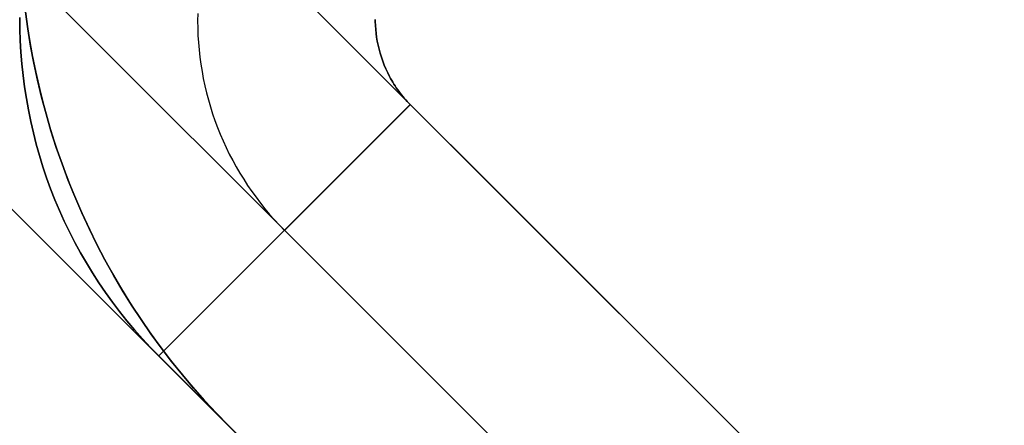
# Model space of a CAD drawing. Header units: millimetres. Extents: x -630 to 192, y -7 to 1615.
# Tile 4 of 249: x -619.11 to -614.96, y 14.67 to 16.38. Entities that reach past the tile are written whole.
import ezdxf

# ---------------------------------------------------------------- set-up
doc = ezdxf.new("R2010")
doc.units = ezdxf.units.MM
doc.header["$MEASUREMENT"] = 0
doc.layers.add('OVIDIO 160x80x72h', color=7, linetype='Continuous')

msp = doc.modelspace()

# ---------------------------------------------------------------- linework, layer by layer
at = {"layer": 'OVIDIO 160x80x72h', "extrusion": (0.999884, 0.000231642, -0.015217)}
for points in [[(27.1297, -9.6966), (16.167, 710.3868)], [(16.167, 710.3868), (27.1297, -9.6966)], [(26.0693, -9.7127), (15.1066, 710.3707)], [(15.1066, 710.3707), (26.0693, -9.7127)]]:
    msp.add_lwpolyline(points, dxfattribs=at)
at = {"layer": 'OVIDIO 160x80x72h'}
for points in [[(-595.8983, -5.5422), (-628.4246, 26.9841)], [(-628.4246, 26.9841), (-595.8983, -5.5422)], [(-596.4287, -6.0725), (-628.9549, 26.4538)], [(-629.4852, 25.9234), (-596.959, -6.6028)], [(-596.959, -6.6028), (-629.4852, 25.9234)], [(-601.3784, -0.0621), (-622.9445, 21.504)], [(-602.4391, -1.1227), (-624.0052, 20.4434)], [(-619.0921, 16.4548), (-619.0828, 16.3811), (-619.0717, 16.3075), (-619.0588, 16.2339), (-619.0439, 16.1606), (-619.0272, 16.0874), (-619.0086, 16.0146), (-618.9882, 15.9421), (-618.966, 15.8701), (-618.9419, 15.7986), (-618.916, 15.7276), (-618.8883, 15.6573), (-618.8588, 15.5878), (-618.8277, 15.519), (-618.7948, 15.4511), (-618.7603, 15.3841), (-618.7241, 15.318), (-618.6863, 15.253), (-618.647, 15.1891), (-618.6063, 15.1263), (-618.564, 15.0647), (-618.5204, 15.0044), (-618.4754, 14.9453), (-618.4292, 14.8876), (-618.3817, 14.8312), (-618.333, 14.7762), (-618.2833, 14.7227), (-618.2324, 14.6706)], [(-618.2324, 14.6706), (-618.2823, 14.7217), (-618.3312, 14.7742), (-618.379, 14.8281), (-618.4257, 14.8833), (-618.4712, 14.9398), (-618.5154, 14.9977), (-618.5584, 15.0567), (-618.6, 15.1169), (-618.6402, 15.1783), (-618.679, 15.2408), (-618.7163, 15.3043), (-618.7521, 15.3689), (-618.7864, 15.4343), (-618.819, 15.5007), (-618.8501, 15.5679), (-618.8794, 15.6358), (-618.9071, 15.7045), (-618.9331, 15.7738), (-618.9573, 15.8436), (-618.9798, 15.914), (-619.0005, 15.9848), (-619.0195, 16.0561), (-619.0366, 16.1276), (-619.052, 16.1993), (-619.0656, 16.2713), (-619.0774, 16.3433), (-619.0874, 16.4155)], [(-619.0874, 16.4155), (-619.0774, 16.3433), (-619.0656, 16.2713), (-619.052, 16.1993), (-619.0366, 16.1276), (-619.0195, 16.0561), (-619.0005, 15.9848), (-618.9798, 15.914), (-618.9573, 15.8436), (-618.9331, 15.7738), (-618.9071, 15.7045), (-618.8794, 15.6358), (-618.8501, 15.5679), (-618.819, 15.5007), (-618.7864, 15.4343), (-618.7521, 15.3689), (-618.7163, 15.3043), (-618.679, 15.2408), (-618.6402, 15.1783), (-618.6, 15.1169), (-618.5584, 15.0567), (-618.5154, 14.9977), (-618.4712, 14.9398), (-618.4257, 14.8833), (-618.379, 14.8281), (-618.3312, 14.7742), (-618.2823, 14.7217), (-618.2324, 14.6706)], [(-617.4644, 16.0239), (-618.5251, 14.9633)], [(-618.5251, 14.9633), (-617.4644, 16.0239)], [(-618.5251, 14.9633), (-617.4648, 16.0236)], [(-606.8585, 5.418), (-617.4644, 16.0239)], [(-617.4644, 16.0239), (-606.8585, 5.418)], [(-607.3888, 4.8877), (-617.9948, 15.4936)], [(-618.5251, 14.9633), (-607.9191, 4.3573)], [(-607.9191, 4.3573), (-618.5251, 14.9633)]]:
    msp.add_lwpolyline(points, dxfattribs=at)
at = {"layer": 'OVIDIO 160x80x72h', "extrusion": (0, 1.52159e-08, 1)}
for points in [[(-619.1111, 16.821), (-619.1098, 16.7031), (-619.1068, 16.6314), (-619.1021, 16.5596), (-619.0956, 16.4875), (-619.0874, 16.4154), (-619.0774, 16.3433), (-619.0656, 16.2713), (-619.052, 16.1993), (-619.0366, 16.1276), (-619.0195, 16.056), (-619.0005, 15.9848), (-618.9798, 15.914), (-618.9573, 15.8436), (-618.9331, 15.7738), (-618.9071, 15.7045), (-618.8794, 15.6358), (-618.85, 15.5679), (-618.819, 15.5007), (-618.7864, 15.4343), (-618.7521, 15.3689), (-618.7163, 15.3043), (-618.679, 15.2408), (-618.6402, 15.1783), (-618.6, 15.1169), (-618.5584, 15.0567), (-618.5154, 14.9976), (-618.4712, 14.9398), (-618.4257, 14.8833), (-618.379, 14.8281), (-618.3312, 14.7742), (-618.2823, 14.7217), (-618.2324, 14.6706)], [(-618.2324, 14.6706), (-618.2823, 14.7217), (-618.3312, 14.7742), (-618.379, 14.8281), (-618.4257, 14.8833), (-618.4712, 14.9398), (-618.5154, 14.9976), (-618.5584, 15.0567), (-618.6, 15.1169), (-618.6402, 15.1783), (-618.679, 15.2408), (-618.7163, 15.3043), (-618.7521, 15.3689), (-618.7864, 15.4343), (-618.819, 15.5007), (-618.85, 15.5679), (-618.8794, 15.6358), (-618.9071, 15.7045), (-618.9331, 15.7738), (-618.9573, 15.8436), (-618.9798, 15.914), (-619.0005, 15.9848), (-619.0195, 16.056), (-619.0366, 16.1276), (-619.052, 16.1993), (-619.0656, 16.2713), (-619.0774, 16.3433), (-619.0874, 16.4154), (-619.0956, 16.4875), (-619.1021, 16.5596), (-619.1068, 16.6314), (-619.1098, 16.7031), (-619.1111, 16.7745), (-619.1111, 16.821)]]:
    msp.add_lwpolyline(points, dxfattribs=at)
at = {"layer": 'OVIDIO 160x80x72h', "extrusion": (-0.000134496, 1, 2.04719e-06)}
msp.add_lwpolyline([(619.109, 719.8661), (617.6095, 719.8433)], dxfattribs=at)
at = {"layer": 'OVIDIO 160x80x72h', "extrusion": (0.00761, 0.003153, 0.999966)}
msp.add_lwpolyline([(-624.4188, 13.3574), (-623.0334, 13.9314)], dxfattribs=at)
at = {"layer": 'OVIDIO 160x80x72h'}
for points in [[(-618.361, 16.4084, 719.8545), (-618.3613, 16.3777, 719.8547), (-618.3609, 16.3471, 719.855), (-618.3598, 16.3164, 719.8553), (-618.3579, 16.2858, 719.8556), (-618.3552, 16.2552, 719.8559), (-618.3518, 16.2247, 719.8562), (-618.3477, 16.1943, 719.8565), (-618.3428, 16.164, 719.8569), (-618.3372, 16.1338, 719.8572), (-618.3308, 16.1038, 719.8575), (-618.3237, 16.0739, 719.8579), (-618.3159, 16.0442, 719.8582), (-618.3073, 16.0148, 719.8586), (-618.2981, 15.9855, 719.8589), (-618.2881, 15.9565, 719.8593), (-618.2774, 15.9277, 719.8596), (-618.266, 15.8992, 719.86), (-618.2539, 15.871, 719.8604), (-618.2411, 15.8431, 719.8607), (-618.2276, 15.8155, 719.8611), (-618.2135, 15.7883, 719.8615), (-618.1987, 15.7614, 719.8619), (-618.1832, 15.7349, 719.8622), (-618.1671, 15.7088, 719.8626), (-618.1503, 15.683, 719.863), (-618.133, 15.6577, 719.8634), (-618.115, 15.6328, 719.8638), (-618.0964, 15.6084, 719.8642), (-618.0772, 15.5844, 719.8646), (-618.0575, 15.561, 719.865), (-618.0372, 15.538, 719.8654), (-618.0163, 15.5155, 719.8658), (-617.9948, 15.4935, 719.8662)], [(-619.1111, 16.3921, 719.8662), (-619.1106, 16.3432, 719.8664), (-619.109, 16.2942, 719.8665), (-619.1062, 16.2453, 719.8666), (-619.1022, 16.1963, 719.8667), (-619.0971, 16.1474, 719.8667), (-619.0908, 16.0986, 719.8667), (-619.0833, 16.0499, 719.8667), (-619.0746, 16.0014, 719.8667), (-619.0648, 15.953, 719.8666), (-619.0538, 15.9049, 719.8666), (-619.0416, 15.857, 719.8665), (-619.0282, 15.8095, 719.8664), (-619.0137, 15.7622, 719.8664), (-618.998, 15.7153, 719.8663), (-618.9811, 15.6687, 719.8662), (-618.963, 15.6226, 719.8662), (-618.9438, 15.5769, 719.8661), (-618.9234, 15.5317, 719.8661), (-618.9018, 15.487, 719.8661), (-618.8792, 15.4428, 719.866), (-618.8554, 15.3992, 719.866), (-618.8305, 15.3562, 719.866), (-618.8045, 15.3137, 719.866), (-618.7775, 15.2719, 719.8661), (-618.7495, 15.2307, 719.8661), (-618.7204, 15.1903, 719.8661), (-618.6903, 15.1505, 719.8661), (-618.6592, 15.1115, 719.8661), (-618.6271, 15.0732, 719.8661), (-618.594, 15.0358, 719.8661), (-618.56, 14.9991, 719.8662), (-618.5251, 14.9633, 719.8662)], [(-618.5251, 14.9633, 719.8662), (-618.56, 14.9991, 719.8662), (-618.594, 15.0358, 719.8661), (-618.6271, 15.0732, 719.8661), (-618.6592, 15.1115, 719.8661), (-618.6903, 15.1505, 719.8661), (-618.7204, 15.1903, 719.8661), (-618.7495, 15.2307, 719.8661), (-618.7775, 15.2719, 719.8661), (-618.8045, 15.3137, 719.866), (-618.8305, 15.3562, 719.866), (-618.8554, 15.3992, 719.866), (-618.8792, 15.4428, 719.866), (-618.9018, 15.487, 719.8661), (-618.9234, 15.5317, 719.8661), (-618.9438, 15.5769, 719.8661), (-618.963, 15.6226, 719.8662), (-618.9811, 15.6687, 719.8662), (-618.998, 15.7153, 719.8663), (-619.0137, 15.7622, 719.8664), (-619.0282, 15.8095, 719.8664), (-619.0416, 15.857, 719.8665), (-619.0538, 15.9049, 719.8666), (-619.0648, 15.953, 719.8666), (-619.0746, 16.0014, 719.8667), (-619.0833, 16.0499, 719.8667), (-619.0908, 16.0986, 719.8667), (-619.0971, 16.1474, 719.8667), (-619.1022, 16.1963, 719.8667), (-619.1062, 16.2453, 719.8666), (-619.109, 16.2942, 719.8665), (-619.1106, 16.3432, 719.8664), (-619.1111, 16.3921, 719.8662)], [(-617.4644, 16.0239, 719.8662), (-617.471, 16.0306, 719.8656), (-617.4774, 16.0374, 719.865), (-617.4837, 16.0444, 719.8644), (-617.4898, 16.0514, 719.8638), (-617.4958, 16.0585, 719.8633), (-617.5016, 16.0657, 719.8627), (-617.5073, 16.073, 719.8622), (-617.5128, 16.0804, 719.8616), (-617.5182, 16.0878, 719.8611), (-617.5234, 16.0954, 719.8606), (-617.5285, 16.103, 719.8601), (-617.5334, 16.1107, 719.8596), (-617.5382, 16.1185, 719.859), (-617.5428, 16.1263, 719.8585), (-617.5473, 16.1342, 719.858), (-617.5516, 16.1421, 719.8575), (-617.5598, 16.1582, 719.8565), (-617.5674, 16.1744, 719.8554), (-617.5744, 16.1909, 719.8544), (-617.5808, 16.2074, 719.8533), (-617.5866, 16.2241, 719.8522), (-617.5918, 16.2408, 719.8511), (-617.5964, 16.2576, 719.8499), (-617.6004, 16.2744, 719.8487), (-617.6038, 16.2913, 719.8474), (-617.6066, 16.3081, 719.8461), (-617.6089, 16.3249, 719.8447), (-617.6105, 16.3416, 719.8434), (-617.6116, 16.3583, 719.8421), (-617.612, 16.375, 719.8409), (-617.6121, 16.3833, 719.8403)], [(-617.6121, 16.3833, 719.8403), (-617.612, 16.375, 719.8409), (-617.6116, 16.3583, 719.8421), (-617.6105, 16.3416, 719.8434), (-617.6089, 16.3249, 719.8447), (-617.6066, 16.3081, 719.8461), (-617.6038, 16.2913, 719.8474), (-617.6004, 16.2744, 719.8487), (-617.5964, 16.2576, 719.8499), (-617.5918, 16.2408, 719.8511), (-617.5866, 16.2241, 719.8522), (-617.5808, 16.2074, 719.8533), (-617.5744, 16.1909, 719.8544), (-617.5674, 16.1744, 719.8554), (-617.5598, 16.1582, 719.8565), (-617.5516, 16.1421, 719.8575), (-617.5473, 16.1342, 719.858), (-617.5428, 16.1263, 719.8585), (-617.5382, 16.1185, 719.859), (-617.5334, 16.1107, 719.8596), (-617.5285, 16.103, 719.8601), (-617.5234, 16.0954, 719.8606), (-617.5182, 16.0878, 719.8611), (-617.5128, 16.0804, 719.8616), (-617.5073, 16.073, 719.8622), (-617.5016, 16.0657, 719.8627), (-617.4958, 16.0585, 719.8633), (-617.4898, 16.0514, 719.8638), (-617.4837, 16.0444, 719.8644), (-617.4774, 16.0374, 719.865), (-617.471, 16.0306, 719.8656), (-617.4644, 16.0239, 719.8662)]]:
    msp.add_polyline3d(points, dxfattribs=at)

doc.saveas('drawing.dxf')
